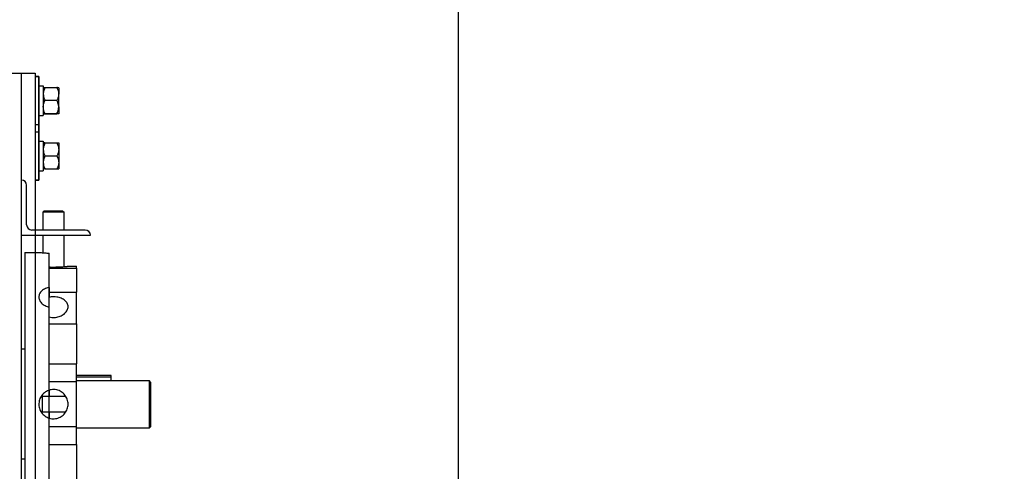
# Model space of a CAD drawing. Header units: inches. Extents: x 170 to 284, y 215 to 248.
# Tile 68 of 202: x 182.073 to 183.296, y 224.562 to 225.123. Entities that reach past the tile are written whole.
import ezdxf

# ---------------------------------------------------------------- set-up
doc = ezdxf.new("R2010")
doc.units = ezdxf.units.IN
doc.header["$LTSCALE"] = 0.25
doc.header["$MEASUREMENT"] = 0
doc.layers.add('ANNOTATIONS', color=1, linetype='Continuous')
doc.layers.add('RH BENCH MOUNT', color=7, linetype='Continuous')
doc.styles.add('ARIAL', font='arial.ttf', dxfattribs={"height": 0.09375})
doc.dimstyles.new('STANDARD$0', dxfattribs={"dimtxt": 0.09375, "dimasz": 0.09375, "dimexe": 0.03125, "dimexo": 0.046875, "dimgap": 0.09, "dimtad": 0, "dimtih": 1, "dimtoh": 1, "dimdec": 4, "dimzin": 0, "dimdsep": 46, "dimtxsty": 'ARIAL', "dimcen": 0.09, "dimadec": 0, "dimazin": 0, "dimtfac": 1, "dimtdec": 4, "dimtofl": 0, "dimtmove": 0, "dimatfit": 1, "dimfxl": 1, "dimtolj": 1, "dimtzin": 0, "dimarcsym": 0})

# ---------------------------------------------------------------- blocks, each defined once
blk = doc.blocks.new('*D34')
at = {"layer": 'ANNOTATIONS', "color": 0, "lineweight": -2, "transparency": 16777216}
for p, q in [((182.062, 225.1032), (182.062, 225.3047)), ((182.6177, 224.293), (182.6177, 225.3047)), ((181.9682, 225.2735), (181.8745, 225.2735)), ((182.7114, 225.2735), (182.8052, 225.2735))]:
    blk.add_line(p, q, dxfattribs=at)
at = {"layer": 'ANNOTATIONS', "color": 0, "transparency": 16777216}
for points in [[(181.9682, 225.2891), (181.9682, 225.2579), (182.062, 225.2735)], [(182.7114, 225.2891), (182.7114, 225.2579), (182.6177, 225.2735)]]:
    blk.add_solid(points, dxfattribs=at)
at = {"layer": 'defpoints', "color": 0, "transparency": 16777216}
for p in [(182.6177, 225.2735), (182.062, 225.0563), (182.6177, 224.2461)]:
    blk.add_point(p, dxfattribs=at)
at = {"layer": 'ANNOTATIONS', "color": 0, "transparency": 16777216, "insert": (183.0955, 225.2735), "char_height": 0.09375, "attachment_point": 5, "style": 'ARIAL'}
blk.add_mtext('\\A1;24 1/2"', dxfattribs=at)

msp = doc.modelspace()

# ---------------------------------------------------------------- linework, layer by layer
at = {"layer": 'RH BENCH MOUNT'}
for p, q in [((182.06196, 225.05628), (182.09192, 225.05628)), ((182.0748, 224.21496), (182.0748, 225.05628)), ((182.09192, 225.05628), (182.09192, 225.052)), ((182.09192, 225.05628), (182.09192, 224.22396)), ((182.09192, 225.052), (182.09651, 225.052)), ((182.09192, 225.052), (182.09651, 225.052)), ((182.09192, 225.052), (182.09192, 224.9236)), ((182.09651, 225.052), (182.09192, 225.052)), ((182.09651, 225.052), (182.09651, 224.99208)), ((182.09651, 225.052), (182.09651, 224.9236)), ((182.09651, 224.9236), (182.09651, 225.052)), ((182.09651, 225.04051), (182.10185, 225.04051)), ((182.10185, 225.04051), (182.10185, 225.00362)), ((182.10399, 225.03837), (182.11885, 225.03837)), ((182.12099, 225.03809), (182.12099, 225.03048)), ((182.12099, 225.01443), (182.12099, 225.03048)), ((182.10399, 225.0226), (182.11885, 225.0226)), ((182.09651, 225.00362), (182.10185, 225.00362)), ((182.10399, 225.00627), (182.11885, 225.00627)), ((182.10399, 225.00571), (182.11885, 225.00571)), ((182.12099, 225.01443), (182.12099, 225.00599)), ((182.09651, 224.99208), (182.09192, 224.99208)), ((182.09192, 224.98352), (182.09651, 224.98352)), ((182.09651, 224.98352), (182.09651, 224.9236)), ((182.09651, 224.97203), (182.10185, 224.97203)), ((182.10185, 224.97203), (182.10185, 224.93514)), ((182.10399, 224.96962), (182.11885, 224.96962)), ((182.12099, 224.96962), (182.12099, 224.96159)), ((182.10399, 224.95356), (182.11885, 224.95356)), ((182.12099, 224.96159), (182.12099, 224.94553)), ((182.12099, 224.94553), (182.12099, 224.9375)), ((182.09651, 224.93514), (182.10185, 224.93514)), ((182.10399, 224.9375), (182.11885, 224.9375)), ((182.08122, 224.86795), (182.08122, 224.91718)), ((182.09651, 224.9236), (182.09192, 224.9236)), ((182.09651, 224.9236), (182.09192, 224.9236)), ((182.09192, 224.9236), (182.09192, 224.86153)), ((182.09192, 224.9236), (182.09651, 224.9236)), ((182.10168, 224.884), (182.10275, 224.88507)), ((182.10168, 224.86153), (182.10168, 224.884)), ((182.10168, 224.884), (182.10241, 224.884)), ((182.10241, 224.884), (182.12736, 224.884)), ((182.10342, 224.88507), (182.10275, 224.88507)), ((182.12629, 224.88507), (182.10342, 224.88507)), ((182.12629, 224.88507), (182.12736, 224.884)), ((182.12736, 224.884), (182.12736, 224.86153)), ((182.15398, 224.86153), (182.08764, 224.86153)), ((182.09192, 224.86153), (182.09192, 224.21496)), ((182.0748, 224.85511), (182.1604, 224.85511)), ((182.10168, 224.83328), (182.10168, 224.85511)), ((182.12736, 224.85511), (182.12736, 224.81611)), ((182.07891, 224.83371), (182.09644, 224.83371)), ((182.07891, 224.83371), (182.07891, 224.45706)), ((182.10904, 224.79022), (182.10904, 224.83292)), ((182.10904, 224.21631), (182.10904, 224.83292)), ((182.10904, 224.8143), (182.14328, 224.8143)), ((182.13263, 224.81659), (182.14328, 224.81659)), ((182.14328, 224.8143), (182.14328, 224.81659)), ((182.14328, 224.8143), (182.14328, 224.78457)), ((182.10904, 224.79022), (182.10904, 224.77806)), ((182.10904, 224.78457), (182.14328, 224.78457)), ((182.14328, 224.74509), (182.14328, 224.78457)), ((182.10904, 224.66269), (182.10904, 224.76576)), ((182.10904, 224.74509), (182.14328, 224.74509)), ((182.14328, 224.74509), (182.14328, 224.69555)), ((182.0748, 224.71387), (182.07891, 224.71387)), ((182.10904, 224.69555), (182.14328, 224.69555)), ((182.14328, 224.6733), (182.14328, 224.69555)), ((182.10904, 224.6733), (182.14328, 224.6733)), ((182.18609, 224.68107), (182.14328, 224.68107)), ((182.14328, 224.67947), (182.18609, 224.67947)), ((182.14328, 224.67465), (182.23317, 224.67465)), ((182.14328, 224.61747), (182.14328, 224.6733)), ((182.18609, 224.67947), (182.18609, 224.68107)), ((182.18609, 224.67465), (182.18609, 224.67947)), ((182.23531, 224.67246), (182.23317, 224.67465)), ((182.23317, 224.67465), (182.23317, 224.61542)), ((182.23531, 224.61756), (182.23531, 224.67246)), ((182.10904, 224.66269), (182.10904, 224.65514)), ((182.10048, 224.65514), (182.10048, 224.63563)), ((182.10048, 224.65514), (182.10904, 224.65514)), ((182.10904, 224.65514), (182.12975, 224.65514)), ((182.10904, 224.63563), (182.10048, 224.63563)), ((182.10904, 224.63563), (182.10904, 224.62808)), ((182.12975, 224.63563), (182.10904, 224.63563)), ((182.10904, 224.52501), (182.10904, 224.62808)), ((182.10904, 224.61747), (182.14328, 224.61747)), ((182.14328, 224.59522), (182.14328, 224.61747)), ((182.23317, 224.61542), (182.14328, 224.61542)), ((182.23531, 224.61756), (182.23317, 224.61542)), ((182.10904, 224.59522), (182.14328, 224.59522)), ((182.14328, 224.59522), (182.14328, 224.54568)), ((182.07891, 224.5769), (182.0748, 224.5769))]:
    msp.add_line(p, q, dxfattribs=at)
for centre, start, end in [((182.0748, 224.91718), 0, 90), ((182.08764, 224.86795), 180, 270), ((182.15398, 224.85511), 0, 90)]:
    msp.add_arc(centre, 0.00642, start, end, dxfattribs=at)
for points, knots in [([(182.10399, 225.03837), (182.10343, 225.03714), (182.10228, 225.03464), (182.10186, 225.03192), (182.10185, 225.03052), (182.10185, 225.03048)], [0, 0, 0, 0, 0.4845461, 0.9867483, 1, 1, 1, 1]), ([(182.10185, 225.03809), (182.10193, 225.03813), (182.1021, 225.03821), (182.10306, 225.0383), (182.10378, 225.03835), (182.10399, 225.03837)], [0, 0, 0, 0, 0.4066349, 0.8279722, 1, 1, 1, 1]), ([(182.10185, 225.03048), (182.10193, 225.02938), (182.1021, 225.02713), (182.10306, 225.02451), (182.10378, 225.02303), (182.10399, 225.0226)], [0, 0, 0, 0, 0.4066349, 0.8279722, 1, 1, 1, 1]), ([(182.11885, 225.03837), (182.11942, 225.03714), (182.12056, 225.03464), (182.12099, 225.03192), (182.12099, 225.03052), (182.12099, 225.03048)], [0, 0, 0, 0, 0.4845461, 0.9867483, 1, 1, 1, 1]), ([(182.12099, 225.03809), (182.12091, 225.03813), (182.12075, 225.03821), (182.11978, 225.0383), (182.11906, 225.03835), (182.11885, 225.03837)], [0, 0, 0, 0, 0.4066349, 0.8279722, 1, 1, 1, 1]), ([(182.12099, 225.03048), (182.12091, 225.02938), (182.12075, 225.02713), (182.11978, 225.02451), (182.11906, 225.02303), (182.11885, 225.0226)], [0, 0, 0, 0, 0.4066349, 0.8279722, 1, 1, 1, 1]), ([(182.10185, 225.01443), (182.10185, 225.01462), (182.10187, 225.01584), (182.10222, 225.01813), (182.10308, 225.02065), (182.10377, 225.02212), (182.10399, 225.0226)], [0, 0, 0, 0, 0.06692138, 0.43583683, 0.81526676, 1, 1, 1, 1]), ([(182.12099, 225.01443), (182.12099, 225.01462), (182.12098, 225.01584), (182.12062, 225.01813), (182.11977, 225.02065), (182.11908, 225.02212), (182.11885, 225.0226)], [0, 0, 0, 0, 0.06692138, 0.43583683, 0.81526676, 1, 1, 1, 1]), ([(182.10399, 225.00627), (182.10367, 225.00696), (182.10292, 225.00859), (182.10205, 225.01132), (182.10192, 225.01338), (182.10185, 225.01443)], [0, 0, 0, 0, 0.2654447, 0.6280732, 1, 1, 1, 1]), ([(182.10399, 225.00627), (182.10343, 225.00622), (182.10228, 225.00613), (182.10186, 225.00604), (182.10185, 225.00599), (182.10185, 225.00599)], [0, 0, 0, 0, 0.4845461, 0.9867483, 1, 1, 1, 1]), ([(182.10185, 225.00599), (182.10193, 225.00595), (182.1021, 225.00587), (182.10306, 225.00578), (182.10378, 225.00572), (182.10399, 225.00571)], [0, 0, 0, 0, 0.4066349, 0.82797221, 1, 1, 1, 1]), ([(182.11885, 225.00627), (182.11917, 225.00696), (182.11992, 225.00859), (182.12079, 225.01132), (182.12093, 225.01338), (182.12099, 225.01443)], [0, 0, 0, 0, 0.26544469, 0.62807321, 1, 1, 1, 1]), ([(182.11885, 225.00627), (182.11942, 225.00622), (182.12056, 225.00613), (182.12099, 225.00604), (182.12099, 225.00599), (182.12099, 225.00599)], [0, 0, 0, 0, 0.48454611, 0.98674827, 1, 1, 1, 1]), ([(182.12099, 225.00599), (182.12091, 225.00595), (182.12075, 225.00587), (182.11978, 225.00578), (182.11906, 225.00572), (182.11885, 225.00571)], [0, 0, 0, 0, 0.4066349, 0.8279722, 1, 1, 1, 1]), ([(182.10399, 224.96962), (182.10343, 224.96837), (182.10228, 224.96582), (182.10186, 224.96305), (182.10185, 224.96162), (182.10185, 224.96159)], [0, 0, 0, 0, 0.48454611, 0.98674827, 1, 1, 1, 1]), ([(182.10399, 224.96962), (182.10367, 224.96962), (182.10292, 224.96962), (182.10205, 224.96962), (182.10192, 224.96962), (182.10185, 224.96962)], [0, 0, 0, 0, 0.2654447, 0.6280732, 1, 1, 1, 1]), ([(182.11885, 224.96962), (182.11942, 224.96837), (182.12056, 224.96582), (182.12099, 224.96305), (182.12099, 224.96162), (182.12099, 224.96159)], [0, 0, 0, 0, 0.4845461, 0.9867483, 1, 1, 1, 1]), ([(182.11885, 224.96962), (182.11917, 224.96962), (182.11992, 224.96962), (182.12079, 224.96962), (182.12093, 224.96962), (182.12099, 224.96962)], [0, 0, 0, 0, 0.2654447, 0.6280732, 1, 1, 1, 1]), ([(182.10185, 224.96159), (182.10193, 224.96046), (182.1021, 224.95817), (182.10306, 224.95551), (182.10378, 224.954), (182.10399, 224.95356)], [0, 0, 0, 0, 0.4066349, 0.8279722, 1, 1, 1, 1]), ([(182.10399, 224.95356), (182.10343, 224.95231), (182.10228, 224.94976), (182.10186, 224.94699), (182.10185, 224.94556), (182.10185, 224.94553)], [0, 0, 0, 0, 0.4845461, 0.9867483, 1, 1, 1, 1]), ([(182.12099, 224.96159), (182.12091, 224.96046), (182.12075, 224.95817), (182.11978, 224.95551), (182.11906, 224.954), (182.11885, 224.95356)], [0, 0, 0, 0, 0.4066349, 0.8279722, 1, 1, 1, 1]), ([(182.11885, 224.95356), (182.11942, 224.95231), (182.12056, 224.94976), (182.12099, 224.94699), (182.12099, 224.94556), (182.12099, 224.94553)], [0, 0, 0, 0, 0.4845461, 0.9867483, 1, 1, 1, 1]), ([(182.10185, 224.94553), (182.10193, 224.9444), (182.1021, 224.94211), (182.10306, 224.93945), (182.10378, 224.93794), (182.10399, 224.9375)], [0, 0, 0, 0, 0.4066349, 0.8279722, 1, 1, 1, 1]), ([(182.12099, 224.94553), (182.12091, 224.9444), (182.12075, 224.94211), (182.11978, 224.93945), (182.11906, 224.93794), (182.11885, 224.9375)], [0, 0, 0, 0, 0.4066349, 0.8279722, 1, 1, 1, 1]), ([(182.10399, 224.9375), (182.10367, 224.9375), (182.10292, 224.9375), (182.10205, 224.9375), (182.10192, 224.9375), (182.10185, 224.9375)], [0, 0, 0, 0, 0.2654447, 0.6280732, 1, 1, 1, 1]), ([(182.11885, 224.9375), (182.11917, 224.9375), (182.11992, 224.9375), (182.12079, 224.9375), (182.12093, 224.9375), (182.12099, 224.9375)], [0, 0, 0, 0, 0.2654447, 0.6280732, 1, 1, 1, 1]), ([(182.09644, 224.83371), (182.09643, 224.83371), (182.09639, 224.83371), (182.09688, 224.83366), (182.09787, 224.83357), (182.09936, 224.83345), (182.10126, 224.8333), (182.10355, 224.83315), (182.10615, 224.83301), (182.10808, 224.83295), (182.10904, 224.83292)], [0, 0, 0, 0, 0.0676192, 0.1985122, 0.3331933, 0.4642568, 0.5990907, 0.7306842, 0.8660879, 1, 1, 1, 1]), ([(182.10904, 224.81572), (182.11001, 224.81569), (182.11198, 224.81563), (182.11502, 224.81562), (182.11807, 224.81565), (182.121, 224.81574), (182.12377, 224.81587), (182.12625, 224.81603), (182.12843, 224.81619), (182.13021, 224.81635), (182.13156, 224.81648), (182.13237, 224.81656), (182.13272, 224.8166), (182.13264, 224.81659), (182.13263, 224.81659)], [0, 0, 0, 0, 0.0880761, 0.1787049, 0.266782, 0.3574119, 0.4455445, 0.5362084, 0.6247752, 0.7159002, 0.804616, 0.8959248, 0.9842732, 1, 1, 1, 1]), ([(182.10904, 224.79022), (182.10887, 224.79019), (182.10773, 224.78995), (182.10571, 224.78936), (182.10316, 224.78826), (182.10093, 224.78687), (182.09908, 224.78524), (182.09768, 224.78339), (182.09674, 224.78138), (182.09632, 224.77926), (182.0964, 224.77709), (182.09701, 224.77493), (182.0981, 224.77283), (182.09966, 224.77088), (182.10163, 224.76912), (182.10398, 224.76762), (182.10648, 224.76647), (182.10824, 224.76598), (182.10904, 224.76576)], [0, 0, 0, 0, 0.0117872, 0.0782763, 0.1447668, 0.2114516, 0.2781362, 0.3449519, 0.4117662, 0.4783709, 0.5449752, 0.6113578, 0.6777416, 0.7442343, 0.8107279, 0.8774926, 0.9442564, 1, 1, 1, 1]), ([(182.10904, 224.75359), (182.11019, 224.75336), (182.11232, 224.75294), (182.11556, 224.75289), (182.11857, 224.75322), (182.1215, 224.75395), (182.1242, 224.75503), (182.12666, 224.75644), (182.12876, 224.75813), (182.13048, 224.76005), (182.13173, 224.76211), (182.1325, 224.76428), (182.13276, 224.76645), (182.1325, 224.7686), (182.13173, 224.77063), (182.13048, 224.77253), (182.12879, 224.77421), (182.12668, 224.77568), (182.12424, 224.77687), (182.12149, 224.77777), (182.11826, 224.77842), (182.114, 224.77876), (182.11086, 224.77832), (182.10904, 224.77806)], [0, 0, 0, 0, 0.05215525, 0.0962877, 0.14170637, 0.18574187, 0.23104519, 0.27525069, 0.32072774, 0.36510554, 0.4107749, 0.45505917, 0.50064017, 0.5447124, 0.59006365, 0.6341344, 0.67947137, 0.7237524, 0.76931119, 0.81368989, 0.85936485, 0.91856701, 1, 1, 1, 1]), ([(182.10904, 224.66269), (182.10887, 224.66263), (182.10773, 224.66226), (182.10571, 224.66134), (182.10316, 224.65965), (182.10093, 224.65754), (182.09908, 224.65509), (182.09768, 224.65235), (182.09674, 224.64943), (182.09632, 224.64638), (182.0964, 224.64332), (182.09701, 224.64032), (182.0981, 224.63746), (182.09966, 224.63483), (182.10163, 224.63248), (182.10398, 224.63051), (182.10648, 224.62901), (182.10824, 224.62837), (182.10904, 224.62808)], [0, 0, 0, 0, 0.0117872, 0.0782763, 0.1447668, 0.2114516, 0.2781362, 0.3449519, 0.4117662, 0.4783709, 0.5449752, 0.6113578, 0.6777416, 0.7442343, 0.8107279, 0.8774926, 0.9442564, 1, 1, 1, 1]), ([(182.10904, 224.62808), (182.11019, 224.62779), (182.11233, 224.62724), (182.11557, 224.62719), (182.1186, 224.62761), (182.12151, 224.62855), (182.12423, 224.62995), (182.12667, 224.63179), (182.12878, 224.63401), (182.13048, 224.63657), (182.13174, 224.63938), (182.1325, 224.64236), (182.13276, 224.64542), (182.13249, 224.64847), (182.13173, 224.65143), (182.13047, 224.65421), (182.12878, 224.65676), (182.12667, 224.65898), (182.12422, 224.66083), (182.12148, 224.66224), (182.11824, 224.66326), (182.114, 224.66379), (182.11086, 224.66309), (182.10904, 224.66269)], [0, 0, 0, 0, 0.05215734, 0.09693228, 0.14170748, 0.18637592, 0.2310455, 0.27588629, 0.32072733, 0.365751, 0.41077362, 0.45570611, 0.50063788, 0.54534881, 0.59006044, 0.63476342, 0.67946741, 0.72438707, 0.76930649, 0.81433344, 0.85935922, 0.91856375, 1, 1, 1, 1])]:
    msp.add_open_spline(points, degree=3, knots=knots, dxfattribs=at)

# ---------------------------------------------------------------- dimensions: what is measured, and where the dimension line sits
at = {"layer": 'ANNOTATIONS'}
dim = msp.add_linear_dim(base=(182.61767, 225.2735), p1=(182.06196, 225.05628), p2=(182.61767, 224.24611), angle=0, text='24 1/2"', dimstyle='STANDARD$0', dxfattribs=at)
dim.commit()
dim.dimension.update_dxf_attribs({"geometry": '*D34', "text_midpoint": (183.0955, 225.2735), "dimtype": 160})

doc.saveas('drawing.dxf')
